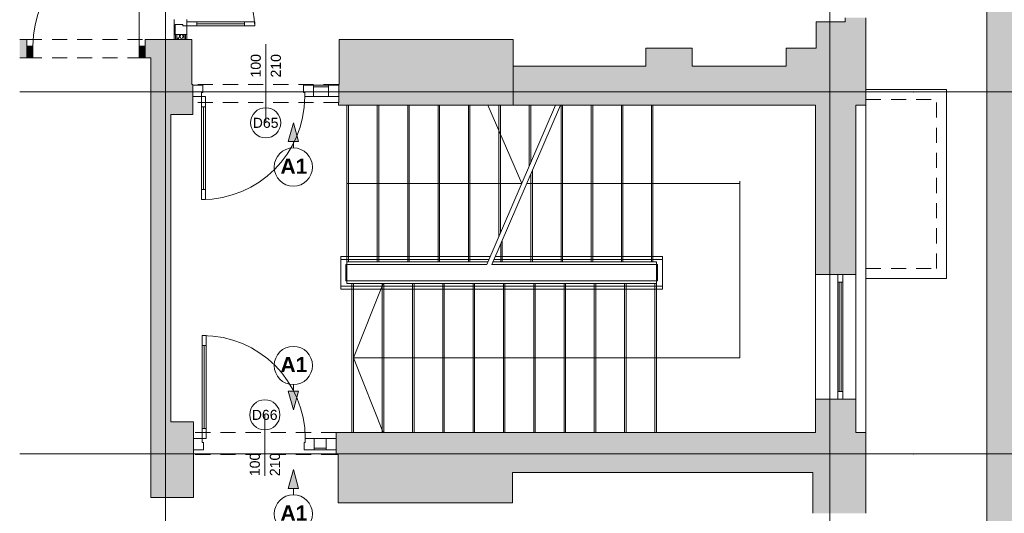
# Paper-space layout 'A-49 WYKOŃCZENIA ŚCIAN - PIĘTRO 4' of a CAD drawing. Header units: millimetres. Extents: x 0 to 500, y 0 to 350.
# Tile 12 of 15: x 327 to 425, y 127 to 176. Entities that reach past the tile are written whole.
import ezdxf
from ezdxf.xclip import XClip

# ---------------------------------------------------------------- set-up
doc = ezdxf.new("R2010")
doc.units = ezdxf.units.MM
doc.header["$MEASUREMENT"] = 0
doc.header["$XCLIPFRAME"] = 0
for name, pattern in [('DASHDOTX2', [1000, 500, -250, 0, -250]), ('GESTRICHELT2', [93.75, 62.5, -31.25]), ('Przer. długie kreski', [2.5, 1.5, -1]), ('PRZERYWANA_DU_A', [550, 350, -200])]:
    doc.linetypes.add(name, pattern=pattern)
for name, color, linetype, lineweight in [('0_Nr_pióra__2', 8, 'Continuous', 13), ('A__OKŁADZINY ŚCIAN_Nr_pióra__1', 7, 'Continuous', 20), ('A_ściany proj_Nr_pióra__1', 7, 'Continuous', 20), ('A_ściany_Nr_pióra__1', 7, 'Continuous', 20), ('Drzwi Archicad_Nr_pióra__1', 7, 'Continuous', 20), ('Drzwi Archicad_Nr_pióra__3', 252, 'Continuous', 13), ('Znaczniki drzwi Archicada_Nr_pióra__3', 252, 'Continuous', 13)]:
    doc.layers.add(name, color=color, linetype=linetype, lineweight=lineweight)
for name, color, linetype, lineweight, true_color in [('A__balustrada_Nr_pióra__161', 7, 'Continuous', 5, 0x949494), ('A_osie_Nr_pióra__16', 7, 'Continuous', 5, 0x0f0f0f), ('A_pochwyt_Nr_pióra__161', 7, 'Continuous', 5, 0x949494), ('A_schody_Nr_pióra__10', 7, 'Continuous', 13, 0x4b4b4b), ('A_schody_Nr_pióra__4', 7, 'Continuous', 18, 0x4b4b4b), ('A_ściany proj_Nr_pióra__21', 7, 'Continuous', 5, 0xb0b0b0), ('A_ściany_Nr_pióra__10', 7, 'Continuous', 13, 0x4b4b4b), ('A_ściany_Nr_pióra__20', 252, 'Continuous', 5, 0x696969), ('Okna Archicada_Nr_pióra__19', 7, 'Continuous', 5, 0x191919)]:
    doc.layers.add(name, color=color, linetype=linetype, lineweight=lineweight, true_color=true_color)
for name, color, linetype in [('A__OKŁADZINY ŚCIAN', 7, 'Continuous'), ('A_podrys', 7, 'Continuous'), ('A_ściany', 7, 'Continuous'), ('A_ściany proj', 7, 'Continuous'), ('Drzwi Archicad', 7, 'Continuous')]:
    doc.layers.add(name, color=color, linetype=linetype)
doc.styles.add('STYL_AUTOMATYCZNY_3', font='arial.ttf')
doc.styles.add('STYL_AUTOMATYCZNY_4', font='arial.ttf')
pattern_1 = [(0, (-1697.5116, -276.5796), (0, 1), [0, -1])]

# ---------------------------------------------------------------- blocks, each defined once
blk = doc.blocks.new('Rysunek_1_1', base_point=(-1697.512, -276.58))
at = {"linetype": 'Continuous', "lineweight": 0, "true_color": 0x484848}
blk.add_hatch(color=251, dxfattribs=at).paths.add_polyline_path([(442.354, 311.305), (327.288, 311.305), (327.288, 266.305), (423.354, 266.305), (423.354, 107.495), (327.288, 107.495), (327.288, 102.495), (442.354, 102.495)])
at = {"layer": 'A__OKŁADZINY ŚCIAN', "linetype": 'Continuous', "lineweight": 0, "true_color": 0x000000}
for points in [[(354.475, 165.424), (353.975, 163.558), (354.975, 163.558)], [(354.475, 136.891), (354.975, 138.757), (353.975, 138.757)], [(354.475, 130.943), (353.975, 129.077), (354.975, 129.077)]]:
    blk.add_hatch(color=18, dxfattribs=at).paths.add_polyline_path(points)
at = {"layer": 'A_ściany', "linetype": 'Continuous', "lineweight": 0, "true_color": 0x000000}
for points in [[(406.404, 175.475), (406.404, 172.835), (411.354, 167.185), (411.354, 175.475)], [(409.304, 175.475), (411.354, 175.475), (411.354, 175.875), (409.304, 175.875)], [(328.003, 173.715), (327.288, 173.715), (327.288, 171.894), (328.003, 171.894)], [(344.383, 173.715), (339.753, 173.715), (339.753, 171.894), (340.314, 171.894), (340.314, 166.234), (344.483, 166.234), (344.483, 169.225), (344.383, 169.225)], [(376.313, 173.715), (359.023, 173.715), (359.023, 169.225), (358.953, 169.225), (358.953, 167.185), (376.313, 167.185)], [(394.083, 172.835), (389.483, 172.835), (389.483, 167.185), (394.083, 167.185)], [(406.404, 172.835), (403.443, 172.835), (403.443, 167.185), (411.354, 167.185)], [(389.483, 171.038), (376.313, 171.038), (376.313, 167.185), (389.483, 167.185)], [(403.443, 171.038), (394.083, 171.038), (394.083, 167.185), (403.443, 167.185)], [(406.334, 150.325), (410.354, 150.325), (410.354, 167.185), (406.334, 167.185)], [(340.314, 166.234), (340.314, 128.165), (342.314, 135.694), (342.314, 166.234)], [(406.334, 134.645), (410.354, 134.645), (410.354, 137.955), (406.334, 137.955)], [(340.314, 128.165), (344.544, 128.165), (344.544, 135.694), (342.314, 135.694)], [(358.737, 134.645), (358.737, 132.445), (358.933, 132.445), (358.933, 134.645)], [(358.933, 127.645), (376.234, 127.645), (376.234, 134.645), (358.933, 134.645)], [(376.234, 130.645), (406.074, 130.645), (411.354, 134.645), (376.234, 134.645)], [(406.074, 126.595), (411.354, 126.595), (411.354, 134.645), (406.074, 130.645)]]:
    blk.add_hatch(color=18, dxfattribs=at).paths.add_polyline_path(points)
at = {"layer": 'A_ściany proj', "linetype": 'Continuous', "lineweight": 0, "true_color": 0x4b4b4b}
h = blk.add_hatch(dxfattribs=at)
h.set_pattern_fill('gypsum_0001', color=251, style=0, pattern_type=2)
h.set_pattern_definition(pattern_1)
h.paths.add_polyline_path([(342.643, 173.715), (342.768, 173.715), (342.768, 174.197), (342.643, 174.197)])
h = blk.add_hatch(dxfattribs=at)
h.set_pattern_fill('gypsum_0001', color=251, style=0, pattern_type=2)
h.set_pattern_definition(pattern_1)
h.paths.add_polyline_path([(342.893, 174.197), (342.768, 174.197), (342.768, 173.715), (342.893, 173.715)])
h = blk.add_hatch(dxfattribs=at)
h.set_pattern_fill('batt_insulation_0001', color=251, style=0, pattern_type=2)
h.set_pattern_definition([(60, (-1697.5116, -276.57957), (-0.25980762, 0.15), []), (120, (-1697.5116, -276.57957), (0.25980762, 0.15), [])])
h.paths.add_polyline_path([(343.643, 174.197), (342.893, 174.197), (342.893, 173.715), (343.643, 173.715)])
h = blk.add_hatch(dxfattribs=at)
h.set_pattern_fill('gypsum_0001', color=251, style=0, pattern_type=2)
h.set_pattern_definition(pattern_1)
h.paths.add_polyline_path([(343.643, 173.715), (343.768, 173.715), (343.768, 174.197), (343.643, 174.197)])
h = blk.add_hatch(dxfattribs=at)
h.set_pattern_fill('gypsum_0001', color=251, style=0, pattern_type=2)
h.set_pattern_definition(pattern_1)
h.paths.add_polyline_path([(343.768, 174.197), (343.768, 173.715), (343.893, 173.715), (343.893, 174.197)])
at = {"layer": 'Drzwi Archicad', "linetype": 'Continuous', "lineweight": 0, "true_color": 0xfdfdfd}
for points in [[(328.003, 171.894), (328.603, 171.894), (328.603, 173.044), (328.003, 173.044)], [(339.753, 173.044), (339.153, 173.044), (339.153, 171.894), (339.753, 171.894)]]:
    blk.add_hatch(color=7, dxfattribs=at).paths.add_polyline_path(points)
at = {"layer": '0_Nr_pióra__2', "color": 8, "linetype": 'PRZERYWANA_DU_A', "lineweight": 13, "flags": 128}
for points in [[(327.288, 266.305), (327.288, 107.495)], [(327.288, 107.495), (423.354, 107.495), (423.354, 266.305), (327.288, 266.305)]]:
    blk.add_lwpolyline(points, dxfattribs=at)
at = {"layer": 'A__balustrada_Nr_pióra__161', "color": 252, "linetype": 'Continuous', "lineweight": 5, "true_color": 0x949494}
for p, q in [((359.194, 148.895), (359.194, 152.135)), ((359.194, 151.835), (373.912, 151.835)), ((374.412, 151.835), (391.144, 151.835)), ((391.144, 148.895), (391.144, 152.135)), ((359.694, 151.335), (373.697, 151.335)), ((359.694, 149.695), (359.694, 151.335)), ((374.197, 151.335), (390.644, 151.335)), ((390.644, 149.695), (390.644, 151.335)), ((359.694, 149.695), (390.644, 149.695)), ((359.194, 149.195), (391.144, 149.195))]:
    blk.add_line(p, q, dxfattribs=at)
at = {"layer": 'A__OKŁADZINY ŚCIAN_Nr_pióra__1', "color": 7, "linetype": 'Continuous', "lineweight": 20}
for p, q in [((354.475, 165.424), (353.975, 163.558)), ((354.475, 165.424), (354.975, 163.558)), ((354.975, 163.558), (353.975, 163.558)), ((354.475, 162.924), (354.475, 163.558)), ((354.475, 139.391), (354.475, 138.757)), ((353.975, 138.757), (354.975, 138.757)), ((354.475, 136.891), (353.975, 138.757)), ((354.475, 136.891), (354.975, 138.757)), ((354.475, 130.943), (353.975, 129.077)), ((354.475, 130.943), (354.975, 129.077)), ((354.975, 129.077), (353.975, 129.077)), ((354.475, 128.443), (354.475, 129.077))]:
    blk.add_line(p, q, dxfattribs=at)
for centre in [(354.475, 161.021), (354.475, 141.294), (354.475, 126.54)]:
    blk.add_circle(centre, 1.903, dxfattribs=at)
at = {"layer": 'A_osie_Nr_pióra__16', "color": 250, "linetype": 'DASHDOTX2', "lineweight": 5, "true_color": 0x0f0f0f}
for p, q in [((341.786, 251.953), (341.786, 102.495)), ((407.786, 251.953), (407.786, 102.495)), ((416.102, 168.495), (327.288, 168.495)), ((416.102, 168.495), (436.354, 168.495)), ((416.102, 132.495), (327.288, 132.495)), ((416.102, 132.495), (436.354, 132.495))]:
    blk.add_line(p, q, dxfattribs=at)
for p in [(416.102, 168.495), (416.102, 168.495), (416.102, 132.495), (416.102, 132.495)]:
    blk.add_point(p, dxfattribs=at)
at = {"layer": 'A_pochwyt_Nr_pióra__161', "color": 252, "linetype": 'Continuous', "lineweight": 5, "true_color": 0x949494}
for p, q in [((359.194, 152.135), (374.042, 152.135)), ((374.542, 152.135), (391.144, 152.135)), ((359.194, 148.895), (391.144, 148.895))]:
    blk.add_line(p, q, dxfattribs=at)
at = {"layer": 'A_schody_Nr_pióra__10', "color": 251, "linetype": 'GESTRICHELT2', "lineweight": 13, "true_color": 0x4b4b4b}
for p, q in [((359.944, 167.185), (359.944, 151.585)), ((362.963, 167.185), (362.963, 151.585)), ((365.982, 167.185), (365.982, 151.585)), ((369.001, 167.185), (369.001, 151.585)), ((372.02, 167.185), (372.02, 151.585)), ((375.039, 167.185), (375.039, 154.449)), ((378.058, 167.185), (378.058, 161.458)), ((381.222, 167.185), (381.222, 151.585)), ((384.216, 167.185), (384.216, 151.585)), ((387.21, 167.185), (387.21, 151.585)), ((390.204, 167.185), (390.204, 151.585)), ((378.228, 160.692), (378.228, 151.585)), ((375.234, 153.741), (375.234, 151.585)), ((360.294, 149.445), (360.294, 134.645)), ((363.304, 149.445), (363.304, 134.645)), ((366.314, 149.445), (366.314, 134.645)), ((369.324, 149.445), (369.324, 134.645)), ((372.334, 149.445), (372.334, 134.645)), ((375.344, 149.445), (375.344, 134.645)), ((378.354, 149.445), (378.354, 134.645)), ((381.364, 149.445), (381.364, 134.645)), ((384.374, 149.445), (384.374, 134.645)), ((387.384, 149.445), (387.384, 134.645)), ((390.394, 149.445), (390.394, 134.645))]:
    blk.add_line(p, q, dxfattribs=at)
at = {"layer": 'A_schody_Nr_pióra__4', "color": 251, "linetype": 'Continuous', "lineweight": 18, "true_color": 0x4b4b4b}
for p, q in [((359.794, 167.185), (359.794, 149.445)), ((362.813, 167.185), (362.813, 151.585)), ((365.832, 167.185), (365.832, 151.585)), ((368.851, 167.185), (368.851, 151.585)), ((371.87, 167.185), (371.87, 151.585)), ((373.697, 151.335), (380.525, 167.185)), ((373.805, 167.185), (377.165, 159.385)), ((374.197, 151.335), (381.025, 167.185)), ((374.889, 167.185), (374.889, 154.101)), ((377.908, 167.185), (377.908, 161.11)), ((381.072, 167.185), (381.072, 151.585)), ((384.066, 167.185), (384.066, 151.585)), ((387.06, 167.185), (387.06, 151.585)), ((390.054, 167.185), (390.054, 151.585)), ((378.078, 160.344), (378.078, 151.585)), ((398.847, 142.045), (398.847, 159.635)), ((377.165, 159.385), (359.794, 159.385)), ((398.847, 159.385), (377.665, 159.385)), ((375.084, 153.393), (375.084, 151.585)), ((359.794, 151.585), (373.805, 151.585)), ((374.305, 151.585), (390.544, 151.585)), ((390.544, 151.585), (390.544, 134.645)), ((390.544, 149.445), (359.794, 149.445)), ((363.402, 149.445), (360.444, 142.045)), ((360.444, 149.445), (360.444, 134.645)), ((363.454, 149.445), (363.454, 134.645)), ((366.464, 149.445), (366.464, 134.645)), ((369.474, 149.445), (369.474, 134.645)), ((372.484, 149.445), (372.484, 134.645)), ((375.494, 149.445), (375.494, 134.645)), ((378.504, 149.445), (378.504, 134.645)), ((381.514, 149.445), (381.514, 134.645)), ((384.524, 149.445), (384.524, 134.645)), ((387.534, 149.445), (387.534, 134.645)), ((360.444, 142.045), (398.847, 142.045)), ((363.402, 134.645), (360.444, 142.045))]:
    blk.add_line(p, q, dxfattribs=at)
at = {"layer": 'A_ściany proj_Nr_pióra__1', "color": 7, "linetype": 'Continuous', "lineweight": 20, "flags": 128}
for points in [[(342.643, 174.197), (342.643, 173.715)], [(343.893, 173.715), (343.893, 174.197)]]:
    blk.add_lwpolyline(points, dxfattribs=at)
at = {"layer": 'A_ściany proj_Nr_pióra__21', "color": 253, "linetype": 'Continuous', "lineweight": 5, "true_color": 0xb0b0b0}
for p, q in [((342.743, 174.197), (342.643, 174.197)), ((342.768, 174.197), (342.743, 174.197)), ((342.768, 174.197), (342.768, 173.715)), ((342.893, 174.197), (342.768, 174.197)), ((342.893, 174.197), (342.893, 173.715)), ((343.643, 174.197), (342.893, 174.197)), ((343.643, 173.715), (343.643, 174.197)), ((343.768, 174.197), (343.643, 174.197)), ((343.768, 173.715), (343.768, 174.197)), ((343.893, 174.197), (343.768, 174.197))]:
    blk.add_line(p, q, dxfattribs=at)
at = {"layer": 'A_ściany proj_Nr_pióra__21', "color": 253, "linetype": 'Continuous', "lineweight": 5, "true_color": 0xb0b0b0, "flags": 128}
for points in [[(342.643, 173.715), (342.768, 173.715)], [(342.768, 173.715), (342.893, 173.715)], [(342.893, 173.715), (343.643, 173.715)], [(343.643, 173.715), (343.768, 173.715)], [(343.768, 173.715), (343.893, 173.715)]]:
    blk.add_lwpolyline(points, dxfattribs=at)
at = {"layer": 'A_ściany_Nr_pióra__1', "color": 7, "linetype": 'Continuous', "lineweight": 20}
for p, q in [((328.003, 173.715), (327.633, 173.715)), ((328.003, 173.044), (328.003, 173.715)), ((339.753, 173.715), (340.123, 173.715)), ((339.753, 173.044), (339.753, 173.715)), ((328.003, 171.894), (328.003, 173.044)), ((339.753, 171.894), (339.753, 173.044)), ((328.003, 171.894), (327.533, 171.894)), ((339.753, 171.894), (340.223, 171.894)), ((344.483, 169.175), (344.483, 169.225)), ((358.983, 169.175), (358.983, 169.225)), ((344.483, 168.025), (344.483, 169.175)), ((358.983, 168.025), (358.983, 169.175)), ((344.483, 167.425), (344.483, 168.025)), ((358.983, 167.425), (358.983, 168.025)), ((411.354, 167.185), (411.354, 134.645)), ((410.354, 150.325), (406.334, 150.325)), ((406.334, 150.325), (406.334, 137.955)), ((410.354, 150.325), (410.354, 137.955)), ((410.354, 137.955), (406.334, 137.955)), ((344.544, 134.645), (344.544, 134.045)), ((344.544, 134.045), (344.544, 132.895)), ((358.737, 134.645), (358.737, 134.045)), ((358.737, 134.045), (358.737, 132.895)), ((344.544, 132.895), (344.544, 132.445)), ((358.737, 132.895), (358.737, 132.445))]:
    blk.add_line(p, q, dxfattribs=at)
at = {"layer": 'A_ściany_Nr_pióra__1', "color": 7, "linetype": 'Continuous', "lineweight": 20, "flags": 128}
for points in [[(406.404, 175.475), (406.404, 172.835)], [(409.304, 175.475), (406.404, 175.475)], [(409.304, 175.875), (409.304, 175.475)], [(411.354, 175.475), (411.354, 175.875)], [(411.354, 167.185), (411.354, 175.475)], [(328.003, 173.715), (327.288, 173.715)], [(344.383, 173.715), (339.753, 173.715)], [(344.383, 169.225), (344.383, 173.715)], [(376.313, 173.715), (359.023, 173.715)], [(359.023, 173.715), (359.023, 169.225)], [(376.313, 167.185), (376.313, 173.715)], [(394.083, 172.835), (389.483, 172.835)], [(389.483, 172.835), (389.483, 171.038)], [(394.083, 171.038), (394.083, 172.835)], [(406.404, 172.835), (403.443, 172.835)], [(403.443, 172.835), (403.443, 171.038)], [(327.288, 171.894), (328.003, 171.894)], [(339.753, 171.894), (340.314, 171.894)], [(340.314, 171.894), (340.314, 166.234)], [(389.483, 171.038), (376.313, 171.038)], [(403.443, 171.038), (394.083, 171.038)], [(344.483, 169.225), (344.383, 169.225)], [(359.023, 169.225), (358.953, 169.225)], [(344.483, 166.234), (344.483, 167.425)], [(358.953, 167.425), (358.953, 167.185)], [(358.953, 167.185), (376.313, 167.185)], [(376.313, 167.185), (389.483, 167.185)], [(389.483, 167.185), (394.083, 167.185)], [(394.083, 167.185), (403.443, 167.185)], [(403.443, 167.185), (406.334, 167.185)], [(406.334, 167.185), (406.334, 150.325)], [(410.354, 150.325), (410.354, 167.185)], [(410.354, 167.185), (411.354, 167.185)], [(340.314, 166.234), (340.314, 128.165)], [(342.314, 135.694), (342.314, 166.234)], [(342.314, 166.234), (344.483, 166.234)], [(406.334, 137.955), (406.334, 134.645)], [(410.354, 134.645), (410.354, 137.955)], [(344.544, 135.694), (342.314, 135.694)], [(344.544, 128.165), (344.544, 135.694)], [(358.933, 134.645), (358.737, 134.645)], [(376.234, 134.645), (358.933, 134.645)], [(406.334, 134.645), (376.234, 134.645)], [(411.354, 134.645), (410.354, 134.645)], [(411.354, 126.595), (411.354, 134.645)], [(358.737, 132.445), (358.933, 132.445)], [(358.933, 132.445), (358.933, 127.645)], [(376.234, 127.645), (376.234, 130.645)], [(376.234, 130.645), (406.074, 130.645)], [(406.074, 130.645), (406.074, 126.595)], [(340.314, 128.165), (344.544, 128.165)], [(358.933, 127.645), (376.234, 127.645)]]:
    blk.add_lwpolyline(points, dxfattribs=at)
at = {"layer": 'A_ściany_Nr_pióra__10', "color": 251, "linetype": 'Continuous', "lineweight": 13, "true_color": 0x4b4b4b}
for p, q in [((411.354, 168.735), (419.354, 168.735)), ((419.354, 149.935), (419.354, 168.735)), ((411.354, 149.935), (419.354, 149.935))]:
    blk.add_line(p, q, dxfattribs=at)
at = {"layer": 'A_ściany_Nr_pióra__10', "color": 251, "linetype": 'Przer. długie kreski', "lineweight": 13, "true_color": 0x4b4b4b}
for p, q in [((411.354, 167.735), (418.354, 167.735)), ((418.354, 150.935), (418.354, 167.735)), ((411.354, 150.935), (418.354, 150.935))]:
    blk.add_line(p, q, dxfattribs=at)
at = {"layer": 'A_ściany_Nr_pióra__20', "color": 251, "linetype": 'Przer. długie kreski', "lineweight": 5, "true_color": 0x696969}
for p, q in [((328.003, 173.715), (339.753, 173.715)), ((328.003, 171.894), (339.753, 171.894))]:
    blk.add_line(p, q, dxfattribs=at)
at = {"layer": 'Drzwi Archicad_Nr_pióra__1', "color": 7, "linetype": 'Continuous', "lineweight": 20}
for p, q in [((339.153, 173.044), (339.153, 183.594)), ((328.003, 173.715), (327.633, 173.715)), ((328.003, 173.715), (327.633, 173.715)), ((328.003, 173.044), (328.003, 173.715)), ((328.003, 173.044), (328.003, 173.715)), ((339.753, 173.044), (339.753, 173.715)), ((339.753, 173.044), (339.753, 173.715)), ((339.753, 173.715), (340.123, 173.715)), ((339.753, 173.715), (340.123, 173.715)), ((328.603, 173.044), (328.003, 173.044)), ((328.003, 173.044), (328.003, 171.894)), ((328.003, 171.894), (328.003, 173.044)), ((328.003, 171.894), (328.003, 173.044)), ((328.603, 171.894), (328.603, 173.044)), ((339.753, 173.044), (339.153, 173.044)), ((339.153, 173.044), (339.153, 171.894)), ((339.753, 171.894), (339.753, 173.044)), ((339.753, 171.894), (339.753, 173.044)), ((339.753, 171.894), (339.753, 173.044)), ((328.003, 171.894), (327.533, 171.894)), ((328.003, 171.894), (327.533, 171.894)), ((328.003, 171.894), (328.603, 171.894)), ((339.153, 171.894), (339.753, 171.894)), ((339.753, 171.894), (340.223, 171.894)), ((339.753, 171.894), (340.223, 171.894))]:
    blk.add_line(p, q, dxfattribs=at)
blk.add_arc((339.153, 173.044), 10.55, 90, 180, dxfattribs=at)
at = {"layer": 'Drzwi Archicad_Nr_pióra__3', "color": 252, "linetype": 'Przer. długie kreski', "lineweight": 13}
for p, q in [((342.643, 174.197), (342.643, 193.697)), ((343.893, 174.197), (343.893, 193.697)), ((358.983, 169.225), (344.483, 169.225)), ((358.983, 167.425), (344.483, 167.425)), ((358.737, 134.645), (344.544, 134.645)), ((358.737, 132.445), (344.544, 132.445))]:
    blk.add_line(p, q, dxfattribs=at)
at = {"layer": 'Drzwi Archicad_Nr_pióra__3', "color": 252, "linetype": 'Continuous', "lineweight": 13}
for p, q in [((342.743, 175.197), (343.493, 175.197)), ((342.743, 174.197), (342.743, 175.197)), ((343.493, 175.197), (343.493, 175.077)), ((343.893, 175.477), (344.893, 175.477)), ((343.893, 175.077), (343.893, 175.477)), ((344.893, 175.477), (344.893, 175.077)), ((349.633, 175.277), (344.893, 175.277)), ((349.633, 175.077), (349.633, 175.477)), ((349.633, 175.477), (350.633, 175.477)), ((350.633, 175.477), (350.633, 175.077)), ((342.743, 174.197), (342.643, 174.197)), ((343.893, 174.197), (342.743, 174.197)), ((342.768, 174.197), (342.743, 174.197)), ((342.768, 174.197), (342.743, 174.197)), ((342.893, 174.197), (342.768, 174.197)), ((342.893, 174.197), (342.768, 174.197)), ((343.643, 174.197), (342.893, 174.197)), ((343.643, 174.197), (342.893, 174.197)), ((343.493, 175.077), (343.893, 175.077)), ((343.768, 174.197), (343.643, 174.197)), ((343.768, 174.197), (343.643, 174.197)), ((343.893, 174.197), (343.768, 174.197)), ((343.893, 174.197), (343.768, 174.197)), ((343.893, 175.077), (343.893, 174.197)), ((344.893, 175.077), (343.893, 175.077)), ((350.633, 175.077), (349.633, 175.077)), ((344.483, 169.175), (344.483, 169.225)), ((358.983, 169.175), (358.983, 169.225)), ((344.483, 169.175), (344.483, 168.025)), ((345.483, 169.175), (344.483, 169.175)), ((344.483, 168.025), (344.483, 169.175)), ((344.483, 168.025), (344.483, 169.175)), ((345.363, 168.025), (345.363, 168.425)), ((345.363, 168.425), (345.483, 168.425)), ((345.483, 168.425), (345.483, 169.175)), ((355.483, 169.175), (355.483, 168.425)), ((356.483, 169.175), (355.483, 169.175)), ((355.483, 168.425), (355.603, 168.425)), ((355.603, 168.425), (355.603, 168.025)), ((356.483, 168.025), (356.483, 169.175)), ((356.483, 169.175), (357.983, 169.175)), ((356.483, 168.025), (356.483, 169.175)), ((357.983, 168.995), (356.483, 168.995)), ((358.983, 169.175), (357.983, 169.175)), ((357.983, 169.175), (357.983, 168.025)), ((357.983, 169.175), (357.983, 168.025)), ((358.983, 168.025), (358.983, 169.175)), ((358.983, 168.025), (358.983, 169.175)), ((358.983, 168.025), (358.983, 169.175)), ((344.483, 168.025), (345.363, 168.025)), ((344.483, 167.425), (344.483, 168.025)), ((345.363, 167.025), (345.363, 168.025)), ((345.363, 168.025), (345.763, 168.025)), ((345.763, 168.025), (345.763, 167.025)), ((355.603, 168.025), (356.483, 168.025)), ((357.983, 168.025), (356.483, 168.025)), ((356.483, 168.025), (357.983, 168.025)), ((357.983, 168.025), (358.983, 168.025)), ((358.983, 167.425), (358.983, 168.025)), ((345.763, 167.025), (345.363, 167.025)), ((345.563, 158.785), (345.563, 167.025)), ((345.363, 157.785), (345.363, 158.785)), ((345.363, 158.785), (345.763, 158.785)), ((345.763, 158.785), (345.763, 157.785)), ((345.763, 157.785), (345.363, 157.785)), ((345.424, 144.278), (345.424, 143.278)), ((345.824, 144.278), (345.424, 144.278)), ((345.824, 143.278), (345.824, 144.278)), ((345.424, 143.278), (345.824, 143.278)), ((345.624, 143.278), (345.624, 135.045)), ((345.824, 135.045), (345.424, 135.045)), ((345.424, 135.045), (345.424, 134.045)), ((345.824, 134.045), (345.824, 135.045)), ((344.544, 134.645), (344.544, 134.045)), ((344.544, 132.895), (344.544, 134.045)), ((344.544, 134.045), (345.424, 134.045)), ((344.544, 134.045), (344.544, 132.895)), ((344.544, 134.045), (344.544, 132.895)), ((345.424, 134.045), (345.424, 133.645)), ((345.424, 134.045), (345.824, 134.045)), ((355.657, 133.645), (355.657, 134.045)), ((355.657, 134.045), (356.537, 134.045)), ((356.537, 134.045), (356.537, 132.895)), ((357.737, 134.045), (356.537, 134.045)), ((356.537, 134.045), (356.537, 132.895)), ((356.537, 134.045), (357.737, 134.045)), ((357.737, 132.895), (357.737, 134.045)), ((357.737, 134.045), (358.737, 134.045)), ((357.737, 132.895), (357.737, 134.045)), ((358.737, 134.645), (358.737, 134.045)), ((358.737, 134.045), (358.737, 132.895)), ((358.737, 134.045), (358.737, 132.895)), ((358.737, 134.045), (358.737, 132.895)), ((345.424, 133.645), (345.544, 133.645)), ((345.544, 133.645), (345.544, 132.895)), ((355.537, 132.895), (355.537, 133.645)), ((355.537, 133.645), (355.657, 133.645)), ((357.737, 133.075), (356.537, 133.075)), ((345.544, 132.895), (344.544, 132.895)), ((344.544, 132.895), (344.544, 132.445)), ((356.537, 132.895), (355.537, 132.895)), ((356.537, 132.895), (357.737, 132.895)), ((358.737, 132.895), (357.737, 132.895)), ((358.737, 132.895), (358.737, 132.445))]:
    blk.add_line(p, q, dxfattribs=at)
at = {"layer": 'Drzwi Archicad_Nr_pióra__3', "color": 252, "linetype": 'Continuous', "lineweight": 13, "flags": 128}
for points in [[(349.633, 175.277), (344.893, 175.277), (344.893, 175.477), (349.633, 175.477)], [(349.633, 175.077), (344.893, 175.077), (344.893, 175.277), (349.633, 175.277)], [(345.363, 158.785), (345.363, 167.025), (345.563, 167.025), (345.563, 158.785)], [(345.563, 158.785), (345.563, 167.025), (345.763, 167.025), (345.763, 158.785)], [(345.424, 143.278), (345.424, 135.045), (345.624, 135.045), (345.624, 143.278)], [(345.624, 143.278), (345.624, 135.045), (345.824, 135.045), (345.824, 143.278)]]:
    blk.add_lwpolyline(points, close=True, dxfattribs=at)
at = {"layer": 'Drzwi Archicad_Nr_pióra__3', "color": 252, "linetype": 'Continuous', "lineweight": 13}
for centre, radius, start, end in [((343.893, 175.077), 6.74, 0, 90), ((345.363, 168.025), 10.24, 270, 0), ((345.424, 134.045), 10.233, 0, 90)]:
    blk.add_arc(centre, radius, start, end, dxfattribs=at)
at = {"layer": 'Okna Archicada_Nr_pióra__19', "color": 250, "linetype": 'Continuous', "lineweight": 5, "true_color": 0x191919}
for p, q in [((408.554, 137.955), (408.554, 150.325)), ((409.054, 137.955), (409.054, 150.325)), ((409.054, 149.575), (408.554, 149.575)), ((408.704, 138.705), (408.704, 149.575)), ((408.904, 138.705), (408.904, 149.575)), ((409.054, 138.705), (408.554, 138.705))]:
    blk.add_line(p, q, dxfattribs=at)
at = {"layer": 'Znaczniki drzwi Archicada_Nr_pióra__3', "color": 252, "linetype": 'Continuous', "lineweight": 13}
for p, q in [((351.733, 165.425), (351.733, 173.225)), ((351.64, 136.387), (351.64, 130.324))]:
    blk.add_line(p, q, dxfattribs=at)
at = {"layer": 'Znaczniki drzwi Archicada_Nr_pióra__3', "color": 252, "linetype": 'Continuous', "lineweight": 13, "flags": 128}
for points in [[(350.233, 165.425, 1), (353.233, 165.425, 1)], [(353.14, 136.387, 1), (350.14, 136.387, 1)]]:
    blk.add_lwpolyline(points, format="xyb", close=True, dxfattribs=at)
at = {"layer": 'A__OKŁADZINY ŚCIAN_Nr_pióra__1', "color": 7, "linetype": 'Continuous', "lineweight": 20, "char_height": 1.5, "attachment_point": 4, "style": 'STYL_AUTOMATYCZNY_3'}
for insert in [(353.193, 161.107), (353.193, 141.38), (353.193, 126.625)]:
    blk.add_mtext('\\A1;{\\pql;\\fArial|b1|i0|c238|p0;\\W1.000000;A1}', dxfattribs=dict(at, insert=insert))
at = {"layer": 'Znaczniki drzwi Archicada_Nr_pióra__3', "color": 252, "linetype": 'Continuous', "lineweight": 13, "char_height": 1, "attachment_point": 7, "rotation": 90, "style": 'STYL_AUTOMATYCZNY_4'}
for s, insert in [('\\A1;{\\pql;\\fArial CE|b0|i0|c238|p0;\\W1.000000;100}', (351.25, 169.925)), ('\\A1;{\\pql;\\fArial CE|b0|i0|c238|p0;\\W1.000000;210}', (353.25, 169.925)), ('\\A1;{\\pql;\\fArial CE|b0|i0|c238|p0;\\W1.000000;100}', (351.157, 130.29)), ('\\A1;{\\pql;\\fArial CE|b0|i0|c238|p0;\\W1.000000;210}', (353.157, 130.29))]:
    blk.add_mtext(s, dxfattribs=dict(at, insert=insert))
at = {"layer": 'Znaczniki drzwi Archicada_Nr_pióra__3', "color": 252, "linetype": 'Continuous', "lineweight": 13, "char_height": 1, "attachment_point": 7, "style": 'STYL_AUTOMATYCZNY_4'}
for s, insert in [('\\A1;{\\pql;\\fArial CE|b0|i0|c238|p0;\\W1.000000;D65}', (350.438, 164.908)), ('\\A1;{\\pql;\\fArial CE|b0|i0|c238|p0;\\W1.000000;D66}', (350.345, 135.87))]:
    blk.add_mtext(s, dxfattribs=dict(at, insert=insert))

psp = doc.layouts.new('A-49 WYKOŃCZENIA ŚCIAN - PIĘTRO 4')

# ---------------------------------------------------------------- block references
at = {"layer": 'A_podrys', "color": 37, "linetype": 'Continuous', "lineweight": 5, "true_color": 0x656532}
ref = psp.add_blockref('Rysunek_1_1', (-1697.512, -276.58), dxfattribs=at)
XClip(ref).set_block_clipping_path([(327.2882976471, 102.4952640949), (442.3535078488, 311.3052640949)])

doc.saveas('drawing.dxf')
